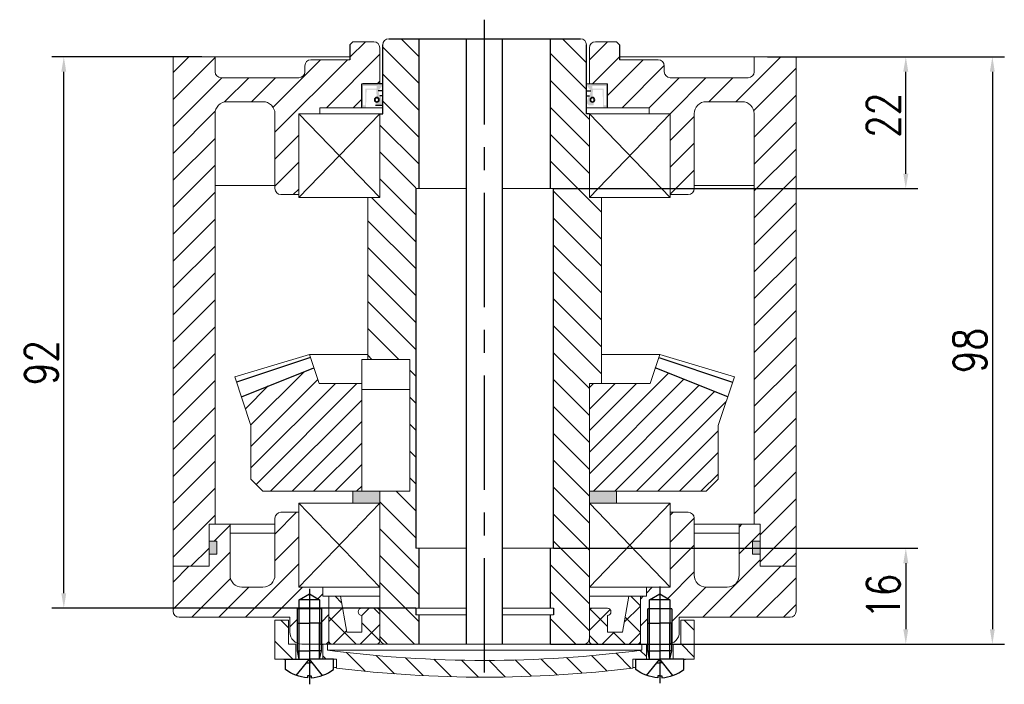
# Model space of a CAD drawing. Header units: inches. Extents: x 331 to 12887, y -474 to 4488.
# Tile 92 of 122: x 8642 to 8806, y 2828 to 2939. Entities that reach past the tile are written whole.
import ezdxf

# ---------------------------------------------------------------- set-up
doc = ezdxf.new("R2010")
doc.units = ezdxf.units.IN
doc.header["$LTSCALE"] = 10
doc.header["$MEASUREMENT"] = 0
doc.linetypes.add('CENTER', pattern=[10.16, 6.35, -1.27, 1.27, -1.27])
doc.linetypes.add('HIDDEN', pattern=[1.905, 1.27, -0.635])
for name, color, linetype in [('1轮廓实线层', 7, 'Continuous'), ('2细线层', 4, 'Continuous'), ('3中心线层', 1, 'CENTER'), ('4虚线层', 6, 'HIDDEN'), ('5剖面线层', 2, 'Continuous'), ('7标注层', 4, 'Continuous')]:
    doc.layers.add(name, color=color, linetype=linetype)
doc.styles.add('TH_GBDIM', font='romans.shx', dxfattribs={"width": 0.8, "bigfont": 'gbcbig.shx'})
doc.dimstyles.new('TH_GBDIM', dxfattribs={"dimtxt": 3.5, "dimasz": 2.5, "dimexe": 2, "dimexo": 0, "dimgap": 1, "dimtad": 1, "dimdec": 4, "dimdsep": 46, "dimtxsty": 'TH_GBDIM', "dimcen": 0.09, "dimclrd": 4, "dimclre": 4, "dimclrt": 3, "dimadec": 0, "dimazin": 0, "dimtfac": 1, "dimtdec": 4, "dimtmove": 0, "dimatfit": 3, "dimfxl": 1, "dimtzin": 0, "dimarcsym": 0})
pattern_1 = [(45, (8096.8794, 2642.423), (-2.245064, 2.245064), [])]
pattern_2 = [(45, (7537.898, 2697.7413), (-2.245064, 2.245064), []), (135, (7537.898, 2697.7413), (-2.245064, -2.245064), [])]
pattern_3 = [(315, (-154.8456, 166.89), (2.245064, 2.245064), [])]

# ---------------------------------------------------------------- blocks, each defined once
blk = doc.blocks.new('A$C74117F13')
at = {"linetype": 'Continuous', "lineweight": 0}
h = blk.add_hatch(dxfattribs=at)
h.set_pattern_fill('ANSI31', color=4, angle=-90, style=0)
h.set_pattern_definition(pattern_3)
h.paths.add_polyline_path([(2.25, 10.7), (0, 10.7), (0, 4.2), (3.5, 4.2), (3.5, 6.7), (2.25, 6.7)], flags=0)
h = blk.add_hatch(dxfattribs=at)
h.set_pattern_fill('ANSI31', color=4, angle=-90, style=0)
h.set_pattern_definition(pattern_3)
h.paths.add_polyline_path([(70, 10.7), (67.75, 10.7), (67.75, 6.7), (66.5, 6.7), (66.5, 4.2), (70, 4.2)], flags=0)
at = {"layer": '5剖面线层'}
h = blk.add_hatch(dxfattribs=at)
h.set_pattern_fill('ANSI31', color=4, angle=-90, style=0)
h.set_pattern_definition([(315, (-138.2244, 164.8017), (2.245064, 2.245064), [])])
h.paths.add_polyline_path([(35, 4), (35, 1.2, 0.030167), (59.75, 2.69), (59.75, 4.2), (62, 4.2), (62, 6.7), (61.25, 6.7), (61.25, 5.7, -0.032451)])
h.paths.add_polyline_path([(35, 1.2), (35, 4, -0.032451), (8.75, 5.7), (8.75, 6.7), (8, 6.7), (8, 4.2), (10.25, 4.2), (10.25, 2.69, 0.030167)])
at = {"color": 7, "linetype": 'Continuous', "lineweight": 15}
for p, q in [((0, 4.2), (0, 10.7)), ((0, 10.7), (2.25, 10.7)), ((2.25, 10.7), (2.25, 6.7)), ((67.75, 6.7), (67.75, 10.7)), ((67.75, 10.7), (70, 10.7)), ((70, 10.7), (70, 4.2)), ((2.25, 6.7), (3.5, 6.7)), ((3.5, 6.7), (3.5, 4.2)), ((8, 4.2), (8, 6.7)), ((8, 6.7), (8.75, 6.7)), ((8.75, 6.7), (8.75, 5.7)), ((61.25, 6.7), (8.75, 6.7)), ((61.25, 5.7), (61.25, 6.7)), ((61.25, 6.7), (62, 6.7)), ((62, 6.7), (62, 4.2)), ((66.5, 4.2), (66.5, 6.7)), ((66.5, 6.7), (67.75, 6.7)), ((61.25, 5.7), (8.75, 5.7)), ((0, 4.2), (3.5, 4.2)), ((3.5, 4.2), (8, 4.2)), ((8, 4.2), (10.25, 4.2)), ((10.25, 2.69), (10.25, 4.2)), ((59.75, 4.2), (62, 4.2)), ((59.75, 4.2), (59.75, 2.69)), ((62, 4.2), (66.5, 4.2)), ((66.5, 4.2), (70, 4.2))]:
    blk.add_line(p, q, dxfattribs=at)
for centre, radius, start, end in [((35, 206.86), 202.87, 262.5653, 277.4347), ((35.04, 193.53), 192.34, 259.8629, 260.0315), ((34.96, 193.53), 192.34, 279.9685, 280.1371), ((35.04, 193.53), 192.34, 262.443, 262.5932), ((35, 206.86), 205.67, 263.0883, 276.9117), ((34.96, 193.53), 192.34, 277.4068, 277.557)]:
    blk.add_arc(centre, radius, start, end, dxfattribs=at)
at = {"layer": '1轮廓实线层'}
for p, q in [((4.05, 14.08), (5.75, 15.07)), ((5.75, 15.07), (7.45, 14.08)), ((62.55, 14.08), (64.25, 15.07)), ((64.25, 15.07), (65.95, 14.08)), ((7.45, 14.08), (4.05, 14.08)), ((4.05, 6.64), (4.05, 14.08)), ((7.45, 14.08), (7.45, 6.58)), ((65.95, 14.08), (62.55, 14.08)), ((62.55, 6.64), (62.55, 14.08)), ((65.95, 14.08), (65.95, 6.58)), ((7.75, 12.58), (3.75, 12.58)), ((66.25, 12.58), (62.25, 12.58))]:
    blk.add_line(p, q, dxfattribs=at)
at = {"layer": '1轮廓实线层', "extrusion": (1.22465e-16, -7.4988e-33, -1)}
for points in [[(-3.75, 5.6), (-3.75, 10.2), (-5.75, 10.2)], [(-62.25, 5.6), (-62.25, 10.2), (-64.25, 10.2)], [(-4.05, 4.2), (-3.75, 5.6), (-5.75, 5.6)], [(-62.55, 4.2), (-62.25, 5.6), (-64.25, 5.6)]]:
    blk.add_lwpolyline(points, dxfattribs=at)
at = {"layer": '1轮廓实线层'}
for points in [[(7.75, 5.6), (7.75, 10.2), (5.75, 10.2)], [(66.25, 5.6), (66.25, 10.2), (64.25, 10.2)], [(7.45, 4.2), (7.75, 5.6), (5.75, 5.6)], [(65.95, 4.2), (66.25, 5.6), (64.25, 5.6)], [(9.75, 2.47), (9.75, 4.2), (5.75, 4.2)], [(68.25, 2.47), (68.25, 4.2), (64.25, 4.2)], [(5.75, 1.41), (6.06, 1.41), (6.06, 1.1)], [(64.25, 1.41), (64.56, 1.41), (64.56, 1.1)]]:
    blk.add_lwpolyline(points, dxfattribs=at)
at = {"layer": '1轮廓实线层', "extrusion": (-1.22465e-16, 7.4988e-33, -1)}
for points in [[(-1.75, 2.47), (-1.75, 4.2), (-5.75, 4.2)], [(-60.25, 2.47), (-60.25, 4.2), (-64.25, 4.2)], [(-5.75, 1.41), (-5.44, 1.41), (-5.44, 1.1)], [(-64.25, 1.41), (-63.94, 1.41), (-63.94, 1.1)]]:
    blk.add_lwpolyline(points, dxfattribs=at)
for centre in [(-5.75, 7.59), (-64.25, 7.59)]:
    blk.add_arc(centre, 6.5, 272.7336, 307.9799, dxfattribs=at)
at = {"layer": '1轮廓实线层'}
for centre in [(5.75, 7.59), (64.25, 7.59)]:
    blk.add_arc(centre, 6.5, 272.7336, 307.9799, dxfattribs=at)
at = {"layer": '2细线层'}
for p, q in [((3.75, 6.73), (3.75, 12.58)), ((7.75, 12.58), (7.75, 6.58)), ((62.25, 6.73), (62.25, 12.58)), ((66.25, 12.58), (66.25, 6.58))]:
    blk.add_line(p, q, dxfattribs=at)
at = {"layer": '2细线层', "extrusion": (1.22465e-16, -7.4988e-33, -1)}
for points in [[(-4.05, 4.2), (-4.05, 10.2)], [(-62.55, 4.2), (-62.55, 10.2)]]:
    blk.add_lwpolyline(points, dxfattribs=at)
at = {"layer": '2细线层'}
for points in [[(7.45, 4.2), (7.45, 10.2)], [(65.95, 4.2), (65.95, 10.2)]]:
    blk.add_lwpolyline(points, dxfattribs=at)
at = {"layer": '3中心线层'}
for p, q in [((5.75, 15.92), (5.75, 0)), ((64.25, 16.3), (64.25, 0.19))]:
    blk.add_line(p, q, dxfattribs=at)
at = {"layer": '4虚线层', "extrusion": (-1.22465e-16, 7.4988e-33, -1)}
for p, q in [((3.55, 1.47), (5.75, 4.2)), ((5.25, 3.58), (5.75, 3.58)), ((62.05, 1.47), (64.25, 4.2)), ((63.75, 3.58), (64.25, 3.58))]:
    blk.add_line(p, q, dxfattribs=at)
at = {"layer": '4虚线层'}
for p, q in [((7.95, 1.47), (5.75, 4.2)), ((6.25, 3.58), (5.75, 3.58)), ((66.45, 1.47), (64.25, 4.2)), ((64.75, 3.58), (64.25, 3.58))]:
    blk.add_line(p, q, dxfattribs=at)
blk = doc.blocks.new('*D640')
at = {"layer": '7标注层', "color": 4, "lineweight": -2, "transparency": 16777216}
for p, q in [((8731.22, 2851.03), (8792.03, 2851.03)), ((8790.03, 2848.53), (8790.03, 2837.53)), ((8730.72, 2835.03), (8792.03, 2835.03))]:
    blk.add_line(p, q, dxfattribs=at)
at = {"layer": '7标注层', "color": 4, "transparency": 16777216}
for points in [[(8789.61, 2848.53), (8790.45, 2848.53), (8790.03, 2851.03)], [(8789.61, 2837.53), (8790.45, 2837.53), (8790.03, 2835.03)]]:
    blk.add_solid(points, dxfattribs=at)
at = {"layer": 'Defpoints', "color": 0, "transparency": 16777216}
for p in [(8731.22, 2851.03), (8730.72, 2835.03), (8790.03, 2835.03)]:
    blk.add_point(p, dxfattribs=at)
at = {"layer": '7标注层', "color": 3, "transparency": 16777216, "insert": (8786.28, 2843.03), "char_height": 5.5, "attachment_point": 5, "rotation": 90, "style": 'TH_GBDIM'}
blk.add_mtext('16', dxfattribs=at)
blk = doc.blocks.new('*D643')
at = {"layer": '7标注层', "color": 4, "lineweight": -2, "transparency": 16777216}
for p, q in [((8766.94, 2933.03), (8792.03, 2933.03)), ((8790.03, 2913.53), (8790.03, 2930.53)), ((8731.22, 2911.03), (8792.03, 2911.03))]:
    blk.add_line(p, q, dxfattribs=at)
at = {"layer": '7标注层', "color": 4, "transparency": 16777216}
for points in [[(8789.61, 2930.53), (8790.45, 2930.53), (8790.03, 2933.03)], [(8789.61, 2913.53), (8790.45, 2913.53), (8790.03, 2911.03)]]:
    blk.add_solid(points, dxfattribs=at)
at = {"layer": 'Defpoints', "color": 0, "transparency": 16777216}
for p in [(8766.94, 2933.03), (8790.03, 2933.03), (8731.22, 2911.03)]:
    blk.add_point(p, dxfattribs=at)
at = {"layer": '7标注层', "color": 3, "transparency": 16777216, "insert": (8786.28, 2923.28), "char_height": 5.5, "attachment_point": 5, "rotation": 90, "style": 'TH_GBDIM'}
blk.add_mtext('22', dxfattribs=at)
blk = doc.blocks.new('*D644')
at = {"layer": '7标注层', "color": 4, "lineweight": -2, "transparency": 16777216}
for p, q in [((8672.5, 2933.03), (8647.47, 2933.03)), ((8649.47, 2843.53), (8649.47, 2930.53)), ((8708.22, 2841.03), (8647.47, 2841.03))]:
    blk.add_line(p, q, dxfattribs=at)
at = {"layer": '7标注层', "color": 4, "transparency": 16777216}
for points in [[(8649.05, 2930.53), (8649.88, 2930.53), (8649.47, 2933.03)], [(8649.05, 2843.53), (8649.88, 2843.53), (8649.47, 2841.03)]]:
    blk.add_solid(points, dxfattribs=at)
at = {"layer": 'Defpoints', "color": 0, "transparency": 16777216}
for p in [(8649.47, 2933.03), (8672.5, 2933.03), (8708.22, 2841.03)]:
    blk.add_point(p, dxfattribs=at)
at = {"layer": '7标注层', "color": 3, "transparency": 16777216, "insert": (8645.72, 2882.01), "char_height": 5.5, "attachment_point": 5, "rotation": 90, "style": 'TH_GBDIM'}
blk.add_mtext('92', dxfattribs=at)
blk = doc.blocks.new('*D645')
at = {"layer": '7标注层', "color": 4, "lineweight": -2, "transparency": 16777216}
for p, q in [((8766.94, 2933.03), (8806.48, 2933.03)), ((8804.48, 2930.53), (8804.48, 2837.53)), ((8735.36, 2835.03), (8806.48, 2835.03))]:
    blk.add_line(p, q, dxfattribs=at)
at = {"layer": '7标注层', "color": 4, "transparency": 16777216}
for points in [[(8804.06, 2930.53), (8804.89, 2930.53), (8804.48, 2933.03)], [(8804.06, 2837.53), (8804.89, 2837.53), (8804.48, 2835.03)]]:
    blk.add_solid(points, dxfattribs=at)
at = {"layer": 'Defpoints', "color": 0, "transparency": 16777216}
for p in [(8766.94, 2933.03), (8735.36, 2835.03), (8804.48, 2835.03)]:
    blk.add_point(p, dxfattribs=at)
at = {"layer": '7标注层', "color": 3, "transparency": 16777216, "insert": (8800.73, 2884.03), "char_height": 5.5, "attachment_point": 5, "rotation": 90, "style": 'TH_GBDIM'}
blk.add_mtext('98', dxfattribs=at)

msp = doc.modelspace()

# ---------------------------------------------------------------- hatches: boundary and pattern name
at = {"layer": '5剖面线层'}
h = msp.add_hatch(dxfattribs=at)
h.set_pattern_fill('ANSI31', color=256, angle=270)
h.set_pattern_definition([(315, (8096.8794, 2642.423), (2.245064, 2.245064), [])])
edge = h.paths.add_edge_path()
edge.add_line((8708.21663, 2913.53322), (8708.71663, 2913.53322))
edge.add_line((8708.71663, 2913.53322), (8708.71663, 2936.03322))
edge.add_line((8708.71663, 2936.03322), (8703.71662, 2936.03322))
edge.add_arc((8703.71662, 2935.03322), 1, 90, 180)
edge.add_line((8702.71662, 2935.03322), (8702.71662, 2923.53322))
edge.add_line((8702.71662, 2923.53322), (8702.21663, 2923.53322))
edge.add_line((8702.21663, 2923.53322), (8702.21663, 2909.53322))
edge.add_line((8702.21663, 2909.53322), (8700.21663, 2909.53322))
edge.add_line((8700.21663, 2909.53322), (8700.21663, 2882.53322))
edge.add_line((8700.21663, 2882.53322), (8707.21663, 2882.53322))
edge.add_line((8707.21663, 2882.53322), (8707.21663, 2860.53322))
edge.add_line((8707.21663, 2860.53322), (8702.21663, 2860.53322))
edge.add_line((8702.21663, 2860.53322), (8702.21663, 2836.03322))
edge.add_arc((8703.21663, 2836.03322), 1, 180, 270.0158522)
edge.add_line((8703.2169, 2835.03322), (8707.71663, 2835.03322))
edge.add_line((8707.71663, 2835.03322), (8708.71663, 2835.03322))
edge.add_line((8708.71663, 2835.03322), (8708.71663, 2839.93322))
edge.add_line((8708.71663, 2839.93322), (8708.21662, 2839.93322))
edge.add_line((8708.21662, 2839.93322), (8708.21662, 2841.03322))
edge.add_line((8708.21662, 2841.03322), (8708.71663, 2841.03322))
edge.add_line((8708.71663, 2841.03322), (8708.71663, 2851.03322))
edge.add_line((8708.71663, 2851.03322), (8708.21663, 2851.03322))
edge.add_line((8708.21663, 2851.03322), (8708.21663, 2913.53322))
edge = h.paths.add_edge_path()
edge.add_line((8739.21663, 2909.53322), (8737.21663, 2909.53322))
edge.add_line((8737.21663, 2909.53322), (8737.21663, 2923.53322))
edge.add_line((8737.21663, 2923.53322), (8736.71662, 2923.53322))
edge.add_line((8736.71662, 2923.53322), (8736.71662, 2935.03322))
edge.add_arc((8735.71662, 2935.03322), 1, 360, 450)
edge.add_line((8735.71662, 2936.03322), (8730.71662, 2936.03322))
edge.add_line((8730.71662, 2936.03322), (8730.71662, 2913.53322))
edge.add_line((8730.71662, 2913.53322), (8731.21663, 2913.53322))
edge.add_line((8731.21663, 2913.53322), (8731.21663, 2851.03322))
edge.add_line((8731.21663, 2851.03322), (8730.71662, 2851.03322))
edge.add_line((8730.71662, 2851.03322), (8730.71662, 2841.03322))
edge.add_line((8730.71662, 2841.03322), (8731.21662, 2841.03322))
edge.add_line((8731.21662, 2841.03322), (8731.21662, 2839.93322))
edge.add_line((8731.21662, 2839.93322), (8730.71662, 2839.93322))
edge.add_line((8730.71662, 2839.93322), (8730.71662, 2835.03322))
edge.add_line((8730.71662, 2835.03322), (8736.2169, 2835.03322))
edge.add_arc((8736.21663, 2836.03322), 1, 270.0158521, 360)
edge.add_line((8737.21663, 2836.03322), (8737.21663, 2878.53322))
edge.add_line((8737.21663, 2878.53322), (8738.59121, 2878.53322))
edge.add_line((8738.59121, 2878.53322), (8739.21663, 2878.53322))
edge.add_line((8739.21663, 2878.53322), (8739.21663, 2909.53322))
h = msp.add_hatch(dxfattribs=at)
h.set_pattern_fill('ANSI31', color=256)
h.set_pattern_definition(pattern_1)
h.paths.add_polyline_path([(8699.21663, 2928.53322), (8702.21662, 2928.53322), (8702.21662, 2934.53322, 0.414213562), (8701.21662, 2935.53322), (8697.71663, 2935.53322), (8697.21663, 2935.03322), (8697.21663, 2932.53322), (8694.21663, 2932.53322), (8693.71662, 2932.53322), (8690.71662, 2932.53322, 0.414213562), (8689.71662, 2931.53322), (8689.71662, 2930.53322, -0.414213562), (8688.71662, 2929.53322), (8675.71662, 2929.53322, -0.414213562), (8674.71662, 2930.53322), (8674.71662, 2933.03322), (8667.71663, 2933.03322), (8667.71663, 2848.03322), (8673.71662, 2848.03322), (8673.71662, 2855.03322), (8674.71663, 2855.03322), (8674.71663, 2923.52936, -0.414778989), (8676.71662, 2925.53322), (8682.71663, 2925.53322, -0.414213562), (8684.71663, 2923.53322), (8684.71663, 2911.03322, 0.414213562), (8685.71663, 2910.03322), (8688.71662, 2910.03322), (8688.71662, 2923.53322), (8692.21663, 2923.53322), (8692.21663, 2924.53322), (8699.21663, 2924.53322)])
h = msp.add_hatch(dxfattribs=at)
h.set_pattern_fill('ANSI31', color=256)
h.set_pattern_definition(pattern_1)
h.paths.add_polyline_path([(8740.21662, 2928.53322), (8737.21662, 2928.53322), (8737.21662, 2934.53322, -0.414213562), (8738.21662, 2935.53322), (8741.71662, 2935.53322), (8742.21662, 2935.03322), (8742.21662, 2932.53322), (8745.21662, 2932.53322), (8745.71662, 2932.53322), (8748.71662, 2932.53322, -0.414213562), (8749.71662, 2931.53322), (8749.71662, 2930.53322, 0.414213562), (8750.71662, 2929.53322), (8763.71663, 2929.53322, 0.414213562), (8764.71663, 2930.53322), (8764.71663, 2933.03322), (8771.71662, 2933.03322), (8771.71662, 2848.03322), (8765.71663, 2848.03322), (8765.71663, 2855.03322), (8764.71662, 2855.03322), (8764.71662, 2923.52936, 0.414778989), (8762.71663, 2925.53322), (8756.71662, 2925.53322, 0.414213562), (8754.71662, 2923.53322), (8754.71662, 2911.03322, -0.414213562), (8753.71662, 2910.03322), (8750.71662, 2910.03322), (8750.71662, 2923.53322), (8747.21662, 2923.53322), (8747.21662, 2924.53322), (8740.21662, 2924.53322)])
h = msp.add_hatch(color=2, dxfattribs=at)
h.dxf.hatch_style = 1
h.paths.add_polyline_path([(8701.71663, 2926.26655, -0.414213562), (8702.11663, 2925.86655, -0.577350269), (8701.51663, 2925.52014), (8701.51663, 2924.93322), (8702.31663, 2924.93322), (8702.71663, 2925.33322), (8702.31663, 2926.53322), (8702.21663, 2926.53322), (8701.96663, 2927.33322), (8702.71663, 2928.33322), (8702.19163, 2928.53322), (8701.99163, 2928.33322), (8701.79163, 2928.53322), (8699.41663, 2928.53322), (8699.21663, 2928.13322), (8699.21663, 2924.93322), (8699.41663, 2924.53322), (8699.91663, 2924.53322), (8700.01663, 2927.53322), (8701.61663, 2927.53322)])
h.paths.add_polyline_path([(8701.71663, 2927.73322), (8699.81663, 2927.73322), (8699.81663, 2924.93322), (8699.41663, 2924.93322), (8699.41663, 2928.13322), (8701.71663, 2928.13322)], flags=16)
h = msp.add_hatch(color=2, dxfattribs=at)
h.dxf.hatch_style = 1
h.paths.add_polyline_path([(8737.71662, 2926.26655, 0.414213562), (8737.31662, 2925.86655, 0.577350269), (8737.91662, 2925.52014), (8737.91662, 2924.93322), (8737.11662, 2924.93322), (8736.71662, 2925.33322), (8737.11662, 2926.53322), (8737.21662, 2926.53322), (8737.46662, 2927.33322), (8736.71662, 2928.33322), (8737.24162, 2928.53322), (8737.44162, 2928.33322), (8737.64162, 2928.53322), (8740.01662, 2928.53322), (8740.21662, 2928.13322), (8740.21662, 2924.93322), (8740.01662, 2924.53322), (8739.51662, 2924.53322), (8739.41662, 2927.53322), (8737.81662, 2927.53322)])
h.paths.add_polyline_path([(8737.71662, 2927.73322), (8739.61662, 2927.73322), (8739.61662, 2924.93322), (8740.01662, 2924.93322), (8740.01662, 2928.13322), (8737.71662, 2928.13322)], flags=16)
h = msp.add_hatch(dxfattribs=at)
h.set_pattern_fill('ANSI31', color=256, scale=0.8, style=0)
h.set_pattern_definition([(45, (8547.3503, 2626.9077), (-1.796051, 1.796051), [])])
h.paths.add_polyline_path([(8758.71662, 2871.53322), (8760.31094, 2876.31618), (8748.21807, 2881.14717), (8747.34675, 2878.53322), (8737.21662, 2878.53322), (8737.21662, 2860.53322), (8741.71663, 2860.53322), (8756.71663, 2860.53322), (8758.71662, 2862.53322)])
h.paths.add_polyline_path([(8699.21663, 2860.53322), (8699.21663, 2878.53322), (8692.08649, 2878.53322), (8691.21518, 2881.14717), (8679.12231, 2876.31618), (8680.71662, 2871.53322), (8680.71662, 2862.53322), (8682.71662, 2860.53322)])
h = msp.add_hatch(color=256, dxfattribs=at)
h.paths.add_polyline_path([(8697.71662, 2860.53322), (8697.71662, 2858.53322), (8702.21662, 2858.53322), (8702.21663, 2858.53322), (8702.21663, 2860.53322)])
h.paths.add_polyline_path([(8741.71662, 2858.53322), (8741.71662, 2860.53322), (8740.51663, 2860.53322), (8737.21663, 2860.53322), (8737.21663, 2858.53322), (8737.21663, 2858.53322)])
h = msp.add_hatch(dxfattribs=at)
h.set_pattern_fill('ANSI31', color=256, style=0)
h.set_pattern_definition([(45, (8529.9298, 2568.4084), (-2.245064, 2.245064), [])])
edge = h.paths.add_edge_path()
edge.add_line((8688.76663, 2842.4212), (8690.46663, 2843.4027))
edge.add_line((8690.46663, 2843.4027), (8692.16663, 2842.4212))
edge.add_line((8692.16663, 2842.4212), (8692.16663, 2840.9212))
edge.add_line((8692.16663, 2840.9212), (8692.46663, 2840.9212))
edge.add_line((8692.46663, 2840.9212), (8692.46663, 2835.03322))
edge.add_line((8692.46663, 2835.03322), (8693.71662, 2835.03322))
edge.add_line((8693.71662, 2835.03322), (8693.71662, 2843.03322))
edge.add_line((8693.71662, 2843.03322), (8692.71663, 2843.03322))
edge.add_line((8692.71663, 2843.03322), (8692.71663, 2844.53322))
edge.add_line((8692.71663, 2844.53322), (8688.71662, 2844.53322))
edge.add_line((8688.71662, 2844.53322), (8688.71662, 2857.03322))
edge.add_line((8688.71662, 2857.03322), (8685.71663, 2857.03322))
edge.add_arc((8685.71663, 2856.03322), 1, 90, 180)
edge.add_line((8684.71663, 2856.03322), (8684.71663, 2846.53322))
edge.add_arc((8682.71663, 2846.53322), 2, -90, 0, ccw=False)
edge.add_line((8682.71663, 2844.53322), (8679.21663, 2844.53322))
edge.add_arc((8679.21663, 2846.53322), 2, 180, 270, ccw=False)
edge.add_line((8677.21663, 2846.53322), (8677.21663, 2855.03322))
edge.add_line((8677.21663, 2855.03322), (8673.71662, 2855.03322))
edge.add_line((8673.71662, 2855.03322), (8673.71662, 2852.23322))
edge.add_line((8673.71662, 2852.23322), (8675.01662, 2852.23322))
edge.add_line((8675.01662, 2852.23322), (8675.01662, 2850.03322))
edge.add_line((8675.01662, 2850.03322), (8673.71662, 2850.03322))
edge.add_line((8673.71662, 2850.03322), (8673.71662, 2848.03322))
edge.add_line((8673.71662, 2848.03322), (8667.71663, 2848.03371))
edge.add_line((8667.71663, 2848.03371), (8667.71663, 2840.53273))
edge.add_arc((8668.71662, 2840.53322), 0.99999, 180.02764, 270.1060255)
edge.add_line((8668.71847, 2839.53322), (8687.21663, 2839.53322))
edge.add_line((8687.21663, 2839.53322), (8687.21663, 2837.03322))
edge.add_arc((8689.21663, 2837.03322), 2, 180, 247.9757079)
edge.add_line((8688.46663, 2835.17917), (8688.46663, 2838.53322))
edge.add_line((8688.46663, 2838.53322), (8688.46663, 2840.9212))
edge.add_line((8688.46663, 2840.9212), (8688.76663, 2840.9212))
edge.add_line((8688.76663, 2840.9212), (8688.76663, 2842.4212))
edge = h.paths.add_edge_path()
edge.add_line((8771.71662, 2848.03322), (8765.71662, 2848.03322))
edge.add_line((8765.71662, 2848.03322), (8765.71662, 2850.0332))
edge.add_line((8765.71662, 2850.0332), (8764.41664, 2850.0332))
edge.add_line((8764.41664, 2850.0332), (8764.41664, 2852.2332))
edge.add_line((8764.41664, 2852.2332), (8765.71662, 2852.2332))
edge.add_line((8765.71662, 2852.2332), (8765.71662, 2855.03322))
edge.add_line((8765.71662, 2855.03322), (8764.71662, 2855.03322))
edge.add_line((8764.71662, 2855.03322), (8762.21662, 2855.03322))
edge.add_line((8762.21662, 2855.03322), (8762.21662, 2846.53322))
edge.add_arc((8760.21662, 2846.53322), 2, -90, 0, ccw=False)
edge.add_line((8760.21662, 2844.53322), (8756.71662, 2844.53322))
edge.add_arc((8756.71662, 2846.53322), 2, 180, 270, ccw=False)
edge.add_line((8754.71662, 2846.53322), (8754.71662, 2856.03322))
edge.add_arc((8753.71662, 2856.03322), 1, 0, 90)
edge.add_line((8753.71662, 2857.03322), (8750.71662, 2857.03322))
edge.add_line((8750.71662, 2857.03322), (8750.71662, 2844.53322))
edge.add_line((8750.71662, 2844.53322), (8748.96663, 2844.53322))
edge.add_line((8748.96663, 2844.53322), (8748.96663, 2843.4027))
edge.add_line((8748.96663, 2843.4027), (8750.66663, 2842.4212))
edge.add_line((8750.66663, 2842.4212), (8750.66663, 2840.9212))
edge.add_line((8750.66663, 2840.9212), (8750.96663, 2840.9212))
edge.add_line((8750.96663, 2840.9212), (8750.96663, 2835.17917))
edge.add_arc((8750.21663, 2837.03322), 2, 292.0242921, 360)
edge.add_line((8752.21663, 2837.03322), (8752.21663, 2839.53322))
edge.add_line((8752.21663, 2839.53322), (8770.71847, 2839.53322))
edge.add_arc((8770.71663, 2840.53322), 1, 270.1058718, 359.8493648)
edge.add_line((8771.71662, 2840.53059), (8771.71662, 2848.03322))
edge = h.paths.add_edge_path()
edge.add_line((8748.96663, 2844.53322), (8746.71663, 2844.53322))
edge.add_line((8746.71663, 2844.53322), (8746.71663, 2843.03322))
edge.add_line((8746.71663, 2843.03322), (8745.71662, 2843.03322))
edge.add_line((8745.71662, 2843.03322), (8745.71662, 2835.53374))
edge.add_arc((8745.21663, 2835.53322), 0.5, -0.0592319, 0.0592319, ccw=False)
edge.add_line((8745.71662, 2835.53271), (8745.71662, 2835.03322))
edge.add_line((8745.71662, 2835.03322), (8745.96663, 2835.03322))
edge.add_line((8745.96663, 2835.03322), (8746.71663, 2835.03322))
edge.add_line((8746.71663, 2835.03322), (8746.96663, 2835.03322))
edge.add_line((8746.96663, 2835.03322), (8746.96663, 2838.53322))
edge.add_line((8746.96663, 2838.53322), (8746.96663, 2840.9212))
edge.add_line((8746.96663, 2840.9212), (8747.26663, 2840.9212))
edge.add_line((8747.26663, 2840.9212), (8747.26663, 2842.4212))
edge.add_line((8747.26663, 2842.4212), (8748.96663, 2843.4027))
edge.add_line((8748.96663, 2843.4027), (8748.96663, 2844.53322))
h = msp.add_hatch(color=256, dxfattribs=at)
h.paths.add_polyline_path([(8673.71662, 2850.03322), (8675.01662, 2850.03322), (8675.01662, 2852.23322), (8673.71662, 2852.23322)])
h.paths.add_polyline_path([(8764.41664, 2850.0332), (8765.71662, 2850.0332), (8765.71662, 2852.2332), (8764.41664, 2852.2332)])
at = {"layer": '5剖面线层', "linetype": 'Continuous', "lineweight": 0}
h = msp.add_hatch(dxfattribs=at)
h.set_pattern_fill('ANSI37', color=2, style=0)
h.set_pattern_definition(pattern_2)
edge = h.paths.add_edge_path(flags=0)
edge.add_line((8701.71663, 2841.03322), (8699.21663, 2841.03322))
edge.add_arc((8699.21663, 2840.43322), 0.6, 90, 270)
edge.add_line((8699.21663, 2839.83322), (8699.21663, 2837.03322))
edge.add_line((8699.21663, 2837.03322), (8696.71663, 2837.03322))
edge.add_line((8696.71663, 2837.03322), (8695.65866, 2843.03322))
edge.add_line((8695.65866, 2843.03322), (8693.71663, 2843.03322))
edge.add_line((8693.71663, 2843.03322), (8693.71663, 2835.53322))
edge.add_arc((8694.21663, 2835.53322), 0.5, 180, 270)
edge.add_line((8694.21663, 2835.03322), (8701.71663, 2835.03322))
edge.add_arc((8701.71663, 2835.53322), 0.5, 270, 360)
edge.add_line((8702.21663, 2835.53322), (8702.21663, 2840.53322))
edge.add_arc((8701.71663, 2840.53322), 0.5, 0, 90)
h = msp.add_hatch(dxfattribs=at)
h.set_pattern_fill('ANSI37', color=2, style=0)
h.set_pattern_definition(pattern_2)
edge = h.paths.add_edge_path(flags=0)
edge.add_line((8740.21663, 2841.03322), (8737.71663, 2841.03322))
edge.add_arc((8737.71663, 2840.53322), 0.5, 90, 180)
edge.add_line((8737.21663, 2840.53322), (8737.21663, 2835.53322))
edge.add_arc((8737.71663, 2835.53322), 0.5, 180, 270)
edge.add_line((8737.71663, 2835.03322), (8745.21663, 2835.03322))
edge.add_arc((8745.21663, 2835.53322), 0.5, 270, 360)
edge.add_line((8745.71663, 2835.53322), (8745.71663, 2843.03322))
edge.add_line((8745.71663, 2843.03322), (8743.77459, 2843.03322))
edge.add_line((8743.77459, 2843.03322), (8742.71663, 2837.03322))
edge.add_line((8742.71663, 2837.03322), (8740.21663, 2837.03322))
edge.add_line((8740.21663, 2837.03322), (8740.21663, 2839.83322))
edge.add_arc((8740.21663, 2840.43322), 0.6, 270, 450)

# ---------------------------------------------------------------- linework, layer by layer
at = {"color": 7, "linetype": 'Continuous', "lineweight": 15}
for p, q in [((8697.71663, 2935.53322), (8697.21663, 2935.03322)), ((8697.71663, 2935.53322), (8701.21663, 2935.53322)), ((8741.71662, 2935.53322), (8738.21662, 2935.53322)), ((8741.71662, 2935.53322), (8742.21662, 2935.03322)), ((8667.71663, 2933.03322), (8674.71662, 2933.03322)), ((8667.71663, 2933.03322), (8667.71663, 2848.03322)), ((8674.71662, 2930.53322), (8674.71662, 2933.03322)), ((8697.21663, 2933.03322), (8674.71662, 2933.03322)), ((8690.71662, 2932.53322), (8693.71662, 2932.53322)), ((8694.21663, 2932.53322), (8693.71662, 2932.53322)), ((8694.21663, 2932.53322), (8697.21663, 2932.53322)), ((8764.71662, 2933.03322), (8742.21662, 2933.03322)), ((8745.71662, 2932.53322), (8742.21662, 2932.53322)), ((8745.71662, 2932.53322), (8748.71663, 2932.53322)), ((8764.71662, 2933.03322), (8764.71662, 2930.53322)), ((8764.71662, 2933.03322), (8771.71662, 2933.03322)), ((8771.71662, 2933.03322), (8771.71662, 2848.03322)), ((8689.71662, 2930.53322), (8689.71662, 2931.53322)), ((8702.21663, 2932.03322), (8702.21663, 2928.53322)), ((8702.21663, 2932.03322), (8702.21663, 2928.53322)), ((8749.71663, 2931.53322), (8749.71663, 2930.53322)), ((8675.71662, 2929.53322), (8688.71662, 2929.53322)), ((8750.71663, 2929.53322), (8763.71662, 2929.53322)), ((8699.21663, 2928.53322), (8702.71662, 2928.53322)), ((8740.21662, 2928.53322), (8736.71662, 2928.53322)), ((8682.71663, 2925.53322), (8676.71662, 2925.53322)), ((8692.21663, 2923.53322), (8692.21663, 2924.53322)), ((8693.71662, 2924.53322), (8692.21663, 2924.53322)), ((8692.21663, 2924.53322), (8702.71662, 2924.53322)), ((8695.65866, 2924.53322), (8693.71662, 2924.53322)), ((8695.65866, 2924.53322), (8702.21663, 2924.53322)), ((8736.71662, 2924.53322), (8743.77459, 2924.53322)), ((8745.71662, 2924.53322), (8743.77459, 2924.53322)), ((8747.21662, 2924.53322), (8745.71662, 2924.53322)), ((8747.21662, 2924.53322), (8747.21662, 2923.53322)), ((8762.71662, 2925.53322), (8756.71662, 2925.53322)), ((8674.71663, 2923.53322), (8674.71663, 2855.03322)), ((8684.71663, 2923.53322), (8684.71663, 2911.03322)), ((8688.71662, 2923.53322), (8688.71662, 2909.53322)), ((8702.21663, 2923.53322), (8688.71662, 2923.53322)), ((8702.21663, 2923.53322), (8702.21663, 2909.53322)), ((8737.21663, 2909.53322), (8737.21663, 2923.53322)), ((8750.71662, 2923.53322), (8737.21663, 2923.53322)), ((8750.71662, 2909.53322), (8750.71662, 2923.53322)), ((8754.71662, 2911.03322), (8754.71662, 2923.53322)), ((8764.71662, 2923.53322), (8764.71662, 2855.03322)), ((8684.71663, 2911.53322), (8674.71662, 2911.53322)), ((8708.21663, 2911.03322), (8716.71662, 2911.03322)), ((8722.71662, 2911.03322), (8731.21663, 2911.03322)), ((8764.71662, 2911.53322), (8754.71662, 2911.53322)), ((8688.71662, 2910.03322), (8685.71663, 2910.03322)), ((8688.71662, 2909.53322), (8702.21663, 2909.53322)), ((8700.21663, 2909.53322), (8700.21663, 2882.53322)), ((8750.71662, 2909.53322), (8737.21663, 2909.53322)), ((8739.21663, 2878.53322), (8739.21663, 2909.53322)), ((8753.71662, 2910.03322), (8750.71662, 2910.03322)), ((8678.02376, 2879.61183), (8690.47647, 2883.3633)), ((8700.21663, 2883.3633), (8690.47647, 2883.3633)), ((8692.08649, 2878.53322), (8690.47647, 2883.3633)), ((8748.95678, 2883.3633), (8739.21663, 2883.3633)), ((8748.95678, 2883.3633), (8747.34676, 2878.53322)), ((8748.95678, 2883.3633), (8761.4095, 2879.61183)), ((8699.21663, 2882.53322), (8707.21663, 2882.53322)), ((8699.21663, 2860.53322), (8699.21663, 2882.53322)), ((8707.21663, 2860.53322), (8707.21663, 2882.53322)), ((8680.71663, 2871.53322), (8678.02376, 2879.61183)), ((8699.21663, 2878.53322), (8692.08649, 2878.53322)), ((8738.59121, 2878.53322), (8737.21663, 2878.53322)), ((8737.21663, 2836.03322), (8737.21663, 2878.53322)), ((8738.59121, 2878.53322), (8740.51663, 2878.53322)), ((8747.34676, 2878.53322), (8740.51663, 2878.53322)), ((8761.4095, 2879.61183), (8758.71663, 2871.53322)), ((8707.21663, 2877.53322), (8699.21663, 2877.53322)), ((8680.71663, 2862.53322), (8680.71663, 2871.53322)), ((8758.71663, 2871.53322), (8758.71663, 2862.53322)), ((8682.71663, 2860.53322), (8680.71663, 2862.53322)), ((8758.71663, 2862.53322), (8756.71662, 2860.53322)), ((8707.21663, 2860.53322), (8682.71663, 2860.53322)), ((8697.71662, 2860.53322), (8697.71662, 2858.53322)), ((8697.71662, 2860.53322), (8702.21663, 2860.53322)), ((8702.21663, 2860.53322), (8702.21663, 2858.53322)), ((8702.21663, 2860.53322), (8702.21663, 2836.03322)), ((8737.21663, 2858.53322), (8737.21663, 2860.53322)), ((8737.21663, 2860.53322), (8741.71662, 2860.53322)), ((8756.71662, 2860.53322), (8740.51663, 2860.53322)), ((8741.71662, 2858.53322), (8741.71662, 2860.53322)), ((8688.71662, 2844.53322), (8688.71662, 2858.53322)), ((8702.21663, 2858.53322), (8688.71662, 2858.53322)), ((8750.71662, 2858.53322), (8737.21663, 2858.53322)), ((8750.71662, 2858.53322), (8750.71662, 2844.53322)), ((8685.71663, 2857.03322), (8688.71662, 2857.03322)), ((8702.21663, 2845.53322), (8702.21663, 2857.53322)), ((8750.71662, 2857.03322), (8753.71662, 2857.03322)), ((8684.71663, 2856.03322), (8684.71663, 2846.53322)), ((8754.71662, 2846.53322), (8754.71662, 2856.03322)), ((8673.71662, 2855.03322), (8673.71662, 2848.03322)), ((8673.71662, 2855.03322), (8677.21663, 2855.03322)), ((8674.71662, 2855.03322), (8673.71662, 2855.03322)), ((8673.71662, 2848.03322), (8673.71662, 2855.03322)), ((8677.21663, 2846.53322), (8677.21663, 2855.03322)), ((8684.71663, 2855.03322), (8677.21663, 2855.03322)), ((8677.21663, 2853.53322), (8684.71663, 2853.53322)), ((8762.21662, 2855.03322), (8754.71662, 2855.03322)), ((8754.71662, 2853.53322), (8762.21662, 2853.53322)), ((8762.21662, 2855.03322), (8762.21662, 2846.53322)), ((8762.21662, 2855.03322), (8765.71662, 2855.03322)), ((8765.71662, 2855.03322), (8764.71662, 2855.03322)), ((8765.71662, 2848.03322), (8765.71662, 2855.03322)), ((8765.71662, 2855.03322), (8765.71662, 2848.03322)), ((8673.71662, 2852.23322), (8675.01662, 2852.23322)), ((8675.01662, 2850.03322), (8675.01662, 2852.23322)), ((8764.41664, 2850.0332), (8764.41664, 2852.2332)), ((8765.71664, 2852.2332), (8764.41664, 2852.2332)), ((8708.21663, 2851.03322), (8716.71662, 2851.03322)), ((8722.71662, 2851.03322), (8731.21663, 2851.03322)), ((8673.71662, 2850.03322), (8675.01662, 2850.03322)), ((8765.71664, 2850.0332), (8764.41664, 2850.0332)), ((8667.71663, 2848.03322), (8673.71662, 2848.03322)), ((8667.71663, 2840.53322), (8667.71663, 2848.03322)), ((8673.71662, 2848.03322), (8670.71663, 2848.03322)), ((8771.71662, 2848.03322), (8765.71662, 2848.03322)), ((8765.71662, 2848.03322), (8771.71662, 2848.03322)), ((8771.71662, 2840.53322), (8771.71662, 2848.03322)), ((8679.21663, 2844.53322), (8682.71663, 2844.53322)), ((8688.71662, 2844.53322), (8702.21663, 2844.53322)), ((8692.71663, 2843.03322), (8692.71663, 2844.53322)), ((8750.71662, 2844.53322), (8737.21663, 2844.53322)), ((8746.71663, 2844.53322), (8746.71663, 2843.03322)), ((8756.71662, 2844.53322), (8760.21662, 2844.53322)), ((8692.71663, 2843.03322), (8693.71662, 2843.03322)), ((8693.71662, 2835.53322), (8693.71662, 2843.03322)), ((8693.71662, 2843.03322), (8695.65866, 2843.03322)), ((8693.71662, 2835.03322), (8693.71662, 2843.03322)), ((8695.65866, 2843.03322), (8696.71663, 2837.03322)), ((8702.21663, 2843.03322), (8695.65866, 2843.03322)), ((8743.77459, 2843.03322), (8737.21663, 2843.03322)), ((8742.71663, 2837.03322), (8743.77459, 2843.03322)), ((8743.77459, 2843.03322), (8745.71662, 2843.03322)), ((8745.71662, 2843.03322), (8745.71662, 2835.53322)), ((8745.71662, 2843.03322), (8745.71662, 2835.03322)), ((8745.71662, 2843.03322), (8746.71663, 2843.03322)), ((8699.21663, 2841.03322), (8701.71663, 2841.03322)), ((8701.71663, 2841.03322), (8702.21663, 2841.03322)), ((8702.21663, 2840.53322), (8702.21663, 2835.53322)), ((8708.21662, 2841.03322), (8716.71662, 2841.03322)), ((8722.71662, 2841.03322), (8731.21662, 2841.03322)), ((8737.21663, 2841.03322), (8737.71662, 2841.03322)), ((8737.21663, 2835.53322), (8737.21663, 2840.53322)), ((8737.71662, 2841.03322), (8740.21662, 2841.03322)), ((8687.21663, 2839.53322), (8668.71847, 2839.53322)), ((8687.21663, 2839.53322), (8687.21663, 2837.03322)), ((8699.21663, 2837.03322), (8699.21663, 2839.83322)), ((8708.21662, 2839.93322), (8716.71662, 2839.93322)), ((8722.71662, 2839.93322), (8731.21662, 2839.93322)), ((8740.21662, 2839.83322), (8740.21662, 2837.03322)), ((8770.71663, 2839.53322), (8752.21663, 2839.53322)), ((8752.21663, 2837.03322), (8752.21663, 2839.53322)), ((8696.71663, 2837.03322), (8699.21663, 2837.03322)), ((8740.21662, 2837.03322), (8742.71663, 2837.03322)), ((8702.21663, 2835.53322), (8702.3506, 2835.53322)), ((8737.08265, 2835.53322), (8737.21663, 2835.53322)), ((8750.21663, 2835.03322), (8689.21663, 2835.03322)), ((8693.71662, 2835.03322), (8694.21663, 2835.03322)), ((8701.71663, 2835.03322), (8694.21663, 2835.03322)), ((8703.21663, 2835.03322), (8701.71663, 2835.03322)), ((8703.21663, 2835.03322), (8707.71663, 2835.03322)), ((8737.71662, 2835.03322), (8736.21662, 2835.03322)), ((8745.21662, 2835.03322), (8737.71662, 2835.03322)), ((8745.21662, 2835.03322), (8745.71662, 2835.03322)), ((8750.21663, 2835.03322), (8745.71662, 2835.03322))]:
    msp.add_line(p, q, dxfattribs=at)
at = {"linetype": 'Continuous', "lineweight": 15}
for p, q in [((8702.21662, 2928.53322), (8702.21662, 2934.53322)), ((8737.21662, 2928.53322), (8737.21662, 2934.53322))]:
    msp.add_line(p, q, dxfattribs=at)
at = {"color": 7, "linetype": 'Continuous', "lineweight": 15}
for centre, radius, start, end in [((8703.71662, 2935.03322), 1, 90, 180), ((8735.71662, 2935.03322), 1, 0, 90), ((8701.21662, 2934.53322), 1, 0, 90), ((8738.21662, 2934.53322), 1, 90, 180), ((8690.71662, 2931.53322), 1, 90, 180), ((8748.71663, 2931.53322), 1, 0, 90), ((8675.71662, 2930.53322), 1, 180, 270), ((8688.71662, 2930.53322), 1, 270, 0), ((8750.71663, 2930.53322), 1, 180, 270), ((8763.71662, 2930.53322), 1, 270, 0), ((8676.71662, 2923.53322), 2, 90, 180), ((8682.71663, 2923.53322), 2, 0, 90), ((8756.71662, 2923.53322), 2, 90, 180), ((8762.71662, 2923.53322), 2, 0, 90), ((8685.71663, 2911.03322), 1, 180, 270), ((8753.71662, 2911.03322), 1, 270, 0), ((8685.71663, 2856.03322), 1, 90, 180), ((8753.71662, 2856.03322), 1, 0, 90), ((8679.21663, 2846.53322), 2, 180, 270), ((8682.71663, 2846.53322), 2, 270, 0), ((8756.71662, 2846.53322), 2, 180, 270), ((8760.21662, 2846.53322), 2, 270, 0), ((8668.71663, 2840.53322), 1, 180, 270), ((8699.21663, 2840.43322), 0.6, 90, 270), ((8701.71663, 2840.53322), 0.5, 0, 90), ((8737.71663, 2840.53322), 0.5, 90, 180), ((8740.21663, 2840.43322), 0.6, 270, 90), ((8770.71663, 2840.53322), 1, 270, 0), ((8689.21663, 2837.03322), 2, 180, 270), ((8750.21663, 2837.03322), 2, 270, 0), ((8694.21663, 2835.53322), 0.5, 180, 270), ((8701.71663, 2835.53322), 0.5, 270, 0), ((8703.21663, 2836.03322), 1, 180, 270), ((8736.21663, 2836.03322), 1, 270, 0), ((8737.71663, 2835.53322), 0.5, 180, 270), ((8745.21663, 2835.53322), 0.5, 270, 0)]:
    msp.add_arc(centre, radius, start, end, dxfattribs=at)
at = {"layer": '1轮廓实线层'}
for p, q in [((8703.71662, 2936.03322), (8735.71662, 2936.03322)), ((8716.71662, 2835.03322), (8716.71662, 2936.03322)), ((8722.71662, 2835.03322), (8722.71662, 2936.03322)), ((8697.21663, 2935.03322), (8697.21663, 2932.53322)), ((8702.71662, 2923.53322), (8702.71662, 2935.03322)), ((8736.71662, 2923.53322), (8736.71662, 2935.03322)), ((8742.21662, 2935.03322), (8742.21662, 2932.53322)), ((8699.21663, 2924.53322), (8699.21663, 2928.53322)), ((8702.71662, 2928.53322), (8699.41662, 2928.53322)), ((8740.21662, 2924.53322), (8740.21662, 2928.53322)), ((8702.71969, 2927.32502), (8701.96969, 2927.32502)), ((8702.71969, 2926.52502), (8702.21969, 2926.52502)), ((8736.71356, 2927.32502), (8737.46356, 2927.32502)), ((8736.71356, 2926.52502), (8737.21356, 2926.52502)), ((8702.71969, 2924.92502), (8701.51969, 2924.92502)), ((8702.21663, 2923.53322), (8702.71662, 2923.53322)), ((8737.21662, 2923.53322), (8736.71662, 2923.53322)), ((8737.21663, 2872.30494), (8737.21663, 2872.30494)), ((8708.21662, 2841.03322), (8708.21662, 2839.93322)), ((8731.21662, 2841.03322), (8731.21662, 2839.93322))]:
    msp.add_line(p, q, dxfattribs=at)
at = {"layer": '1轮廓实线层', "ltscale": 0.5}
for p, q in [((8708.71663, 2936.03322), (8708.71663, 2911.03322)), ((8730.71662, 2911.03322), (8730.71662, 2936.03322)), ((8708.21663, 2911.03322), (8708.21663, 2851.03322)), ((8731.21663, 2851.03322), (8731.21663, 2911.03322)), ((8708.71663, 2851.03322), (8708.71663, 2841.03322)), ((8730.71662, 2841.03322), (8730.71662, 2851.03322)), ((8708.71663, 2839.93322), (8708.71663, 2835.03322)), ((8730.71662, 2835.03322), (8730.71662, 2839.93322))]:
    msp.add_line(p, q, dxfattribs=at)
at = {"layer": '1轮廓实线层', "extrusion": (1.22465e-16, -1.49976e-32, -1)}
for radius in [0.4, 0.32]:
    msp.add_circle((-8701.71969, 2925.85835), radius, dxfattribs=at)
at = {"layer": '1轮廓实线层', "extrusion": (-1.22465e-16, -1.49976e-32, -1)}
for radius in [0.4, 0.32]:
    msp.add_circle((-8737.71356, 2925.85835), radius, dxfattribs=at)
at = {"layer": '3中心线层', "ltscale": 0.3}
msp.add_line((8719.71662, 2830.30922), (8719.71662, 2939.2176), dxfattribs=at)
at = {"layer": '3中心线层'}
for p, q in [((8690.64951, 2882.84418), (8678.31663, 2878.73322)), ((8748.78374, 2882.84418), (8761.11663, 2878.73322))]:
    msp.add_line(p, q, dxfattribs=at)
at = {"layer": '7标注层'}
for p, q in [((8688.71662, 2923.53322), (8702.21663, 2909.53322)), ((8688.71662, 2909.53322), (8702.21663, 2923.53322)), ((8750.71662, 2909.53322), (8737.21663, 2923.53322)), ((8750.71662, 2923.53322), (8737.21663, 2909.53322)), ((8688.71662, 2858.53322), (8702.21663, 2844.53322)), ((8688.71662, 2844.53322), (8702.21663, 2858.53322)), ((8750.71662, 2844.53322), (8737.21663, 2858.53322)), ((8750.71662, 2858.53322), (8737.21663, 2844.53322))]:
    msp.add_line(p, q, dxfattribs=at)
at = {"layer": '7标注层', "color": 7}
for p, q in [((8679.12231, 2876.31618), (8691.21518, 2881.14717)), ((8679.12231, 2876.31618), (8691.21518, 2881.14717)), ((8760.31094, 2876.31618), (8748.21807, 2881.14717))]:
    msp.add_line(p, q, dxfattribs=at)

# ---------------------------------------------------------------- block references
msp.add_blockref('A$C74117F13', (8684.71663, 2828.33675), dxfattribs=at)

# ---------------------------------------------------------------- dimensions: what is measured, and where the dimension line sits
at = {"layer": '7标注层'}
for base, p1, p2, text, override, picture, middle in [((8649.46529, 2933.03322), (8708.21662, 2841.03322), (8672.50262, 2933.03322), '92', {"dimtxt": 5.5, "dimasz": 2.5, "dimgap": 1, "dimtad": 1, "dimjust": 0, "dimdec": 1, "dimlfac": 1.25, "dimse1": 0, "dimse2": 0, "dimsd1": 0, "dimsd2": 0, "dimadec": 1}, '*D644', (8649.46529, 2882.00581)), ((8790.0297, 2933.03322), (8731.21663, 2911.03322), (8766.93687, 2933.03322), '22', {"dimtxt": 5.5, "dimdec": 1, "dimlfac": 1.25, "dimadec": 1}, '*D643', (8790.0297, 2923.28322)), ((8804.47548, 2835.03322), (8766.93687, 2933.03322), (8735.36462, 2835.03322), '98', {"dimtxt": 5.5, "dimdec": 1, "dimlfac": 1.25, "dimadec": 1}, '*D645', (8804.47548, 2884.03322)), ((8790.0297, 2835.03322), (8731.21663, 2851.03322), (8730.71662, 2835.03322), '16', {"dimtxt": 5.5, "dimdec": 1, "dimlfac": 1.25, "dimadec": 1}, '*D640', (8790.0297, 2843.03322))]:
    dim = msp.add_linear_dim(base=base, p1=p1, p2=p2, angle=90, text=text, dimstyle='TH_GBDIM', override=override, dxfattribs=at)
    dim.commit()
    dim.dimension.update_dxf_attribs({"geometry": picture, "text_midpoint": middle, "dimtype": 160})

doc.saveas('drawing.dxf')
